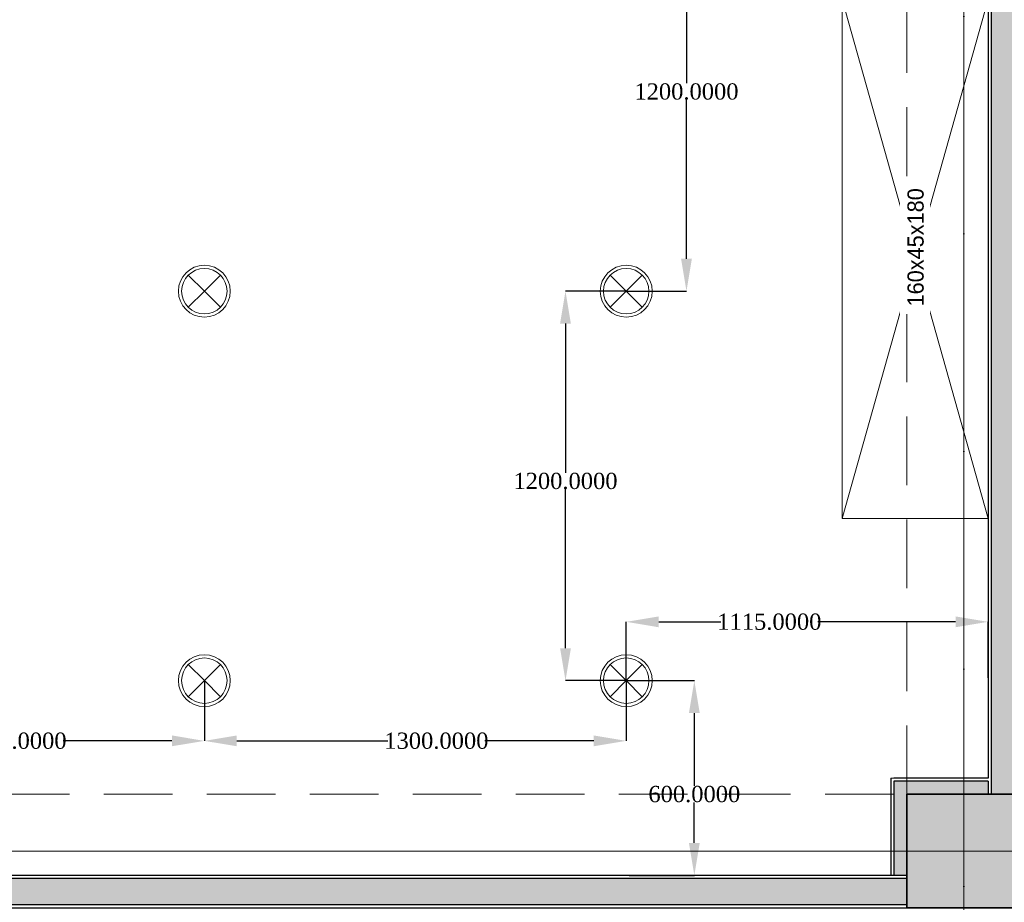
# Model space of a CAD drawing. Header units: inches. Extents: x -177438 to 34922, y -9538 to 55319.
# Tile 25 of 59: x -7140 to -4106, y 5464 to 8184. Entities that reach past the tile are written whole.
import ezdxf
from ezdxf.enums import TextEntityAlignment as Align

# ---------------------------------------------------------------- set-up
doc = ezdxf.new("R2010")
doc.units = ezdxf.units.IN
doc.header["$MEASUREMENT"] = 0
doc.set_wipeout_variables(frame=1)
for name, pattern in [('Dot & Dashed', [670.277762, 317.5, -176.388889, 0, -176.388874]), ('Hidden', [317.5, 211.666667, -105.833333]), ('Wipeout_Contour', [1000, 0, -1000])]:
    doc.linetypes.add(name, pattern=pattern)
for name, color, linetype in [('- განათება', 7, 'Continuous'), ('New_Structural - Bearing', 7, 'Continuous'), ('Structural - Bearing', 7, 'Continuous'), ('Structural - Grid', 7, 'Continuous')]:
    doc.layers.add(name, color=color, linetype=linetype)
for name, color, linetype, lineweight in [('New_Annotation - Text_Pen_No__1', 7, 'Continuous', 13), ('New_Archicad Doors_Pen_No__1', 7, 'Continuous', 13), ('New_Interior - Furniture _Pen_No__1', 7, 'Continuous', 13), ('New_Structural - Bearing_Pen_No__1', 7, 'Continuous', 13), ('Structural - Bearing_Pen_No__20', 1, 'Continuous', 0)]:
    doc.layers.add(name, color=color, linetype=linetype, lineweight=lineweight)
for name, color, linetype, lineweight, true_color in [('New_Interior - Lamp_Pen_No__77', 7, 'Continuous', 20, 0xffeb28), ('New_Structural - Bearing_Pen_No__255', 7, 'Continuous', 13, 0xe8e8e8), ('New_Structural - Bearing_Pen_No__5', 7, 'Continuous', 25, 0x40a5ff), ('New_Structural - Bearing_Pen_No__57', 7, 'Continuous', 25, 0xdcd214), ('Structural - Bearing_Pen_No__102', 7, 'Continuous', 13, 0xcccccc), ('Structural - Bearing_Pen_No__161', 7, 'Continuous', 13, 0x6a6a6a), ('Structural - Bearing_Pen_No__28', 7, 'Continuous', 35, 0xa80f02), ('Structural - Bearing_Pen_No__81', 7, 'Continuous', 20, 0x6a6a6a), ('Structural - Grid_Pen_No__81', 7, 'Continuous', 20, 0x6a6a6a)]:
    doc.layers.add(name, color=color, linetype=linetype, lineweight=lineweight, true_color=true_color)
doc.styles.add('GENERATED_STYLE_3', font='txt')
doc.styles.get("Standard").update_dxf_attribs({"font": 'arial.ttf'})
doc.dimstyles.get("Standard").update_dxf_attribs({"dimtxt": 0.18, "dimasz": 0.18, "dimexe": 0.18, "dimexo": 0.0625, "dimgap": 0.09, "dimtad": 0, "dimtih": 1, "dimtoh": 1, "dimdec": 4, "dimzin": 0, "dimdsep": 46, "dimtxsty": 'Standard', "dimcen": 0.09, "dimadec": 0, "dimazin": 0, "dimtfac": 1, "dimtdec": 4, "dimtofl": 0, "dimtmove": 0, "dimatfit": 3, "dimfxl": 1, "dimtolj": 1, "dimtzin": 0, "dimarcsym": 0})

# ---------------------------------------------------------------- blocks, each defined once
blk = doc.blocks.new('Door_4')
at = {"layer": 'New_Archicad Doors_Pen_No__1', "color": 7, "linetype": 'Continuous', "lineweight": 13}
for p, q in [((370, 0), (370, 820)), ((370, 820), (410, 820)), ((410, 820), (410, 0)), ((-487, 0), (-487, 19)), ((-487, 19), (-437, 19)), ((-437, 0), (-487, 0)), ((-450, 0), (-487, 0)), ((-450, 0), (-487, 0)), ((-410, 0), (-450, 0)), ((-450, 0), (-450, -115)), ((-450, 0), (-450, -10)), ((-450, 0), (-450, -10)), ((-437, 19), (-437, 0)), ((-410, -115), (-410, 0)), ((410, 0), (370, 0)), ((450, 0), (410, 0)), ((410, 0), (410, -115)), ((437, 19), (487, 19)), ((437, 0), (437, 19)), ((487, 0), (437, 0)), ((450, -115), (450, 0)), ((450, 0), (450, -10)), ((450, 0), (450, -10)), ((450, 0), (487, 0)), ((450, 0), (487, 0)), ((487, 19), (487, 0)), ((-450, -10), (-450, -90)), ((-450, -10), (-450, -90)), ((450, -10), (450, -90)), ((450, -10), (450, -90)), ((-450, -90), (-450, -100)), ((-450, -90), (-450, -100)), ((450, -90), (450, -100)), ((450, -90), (450, -100)), ((-487, -119), (-487, -100)), ((-487, -100), (-437, -100)), ((-450, -100), (-487, -100)), ((-450, -100), (-487, -100)), ((-437, -119), (-487, -119)), ((-450, -115), (-410, -115)), ((-437, -100), (-437, -119)), ((410, -115), (450, -115)), ((437, -100), (487, -100)), ((437, -119), (437, -100)), ((487, -119), (437, -119)), ((450, -100), (487, -100)), ((450, -100), (487, -100)), ((487, -100), (487, -119))]:
    blk.add_line(p, q, dxfattribs=at)
blk.add_arc((410, 0), 820, 90, 180, dxfattribs=at)
blk = doc.blocks.new('Wall_47', base_point=(-40833.8, 26488))
at = {"layer": 'New_Structural - Bearing_Pen_No__57', "linetype": 'Continuous', "lineweight": 25, "true_color": 0xdcd214}
for points in [[(-40833.8, 26498), (-40477.4, 26498), (-40477.4, 26578), (-40833.8, 26578)], [(-39577.4, 26498), (-35183.8, 26498), (-35183.8, 26578), (-39577.4, 26578)]]:
    blk.add_hatch(color=52, dxfattribs=at).paths.add_polyline_path(points)
at = {"layer": 'New_Structural - Bearing_Pen_No__1', "color": 7, "linetype": 'Continuous', "lineweight": 13}
for p, q in [((-40477.4, 26588), (-40477.4, 26578)), ((-39577.4, 26588), (-39577.4, 26578)), ((-40477.4, 26578), (-40477.4, 26498)), ((-39577.4, 26578), (-39577.4, 26498)), ((-40477.4, 26498), (-40477.4, 26488)), ((-39577.4, 26498), (-39577.4, 26488))]:
    blk.add_line(p, q, dxfattribs=at)
at = {"layer": 'New_Structural - Bearing_Pen_No__5', "color": 161, "linetype": 'Continuous', "lineweight": 25, "true_color": 0x40a5ff}
for p, q in [((-40477.4, 26588), (-40514.4, 26588)), ((-39577.4, 26588), (-39540.4, 26588)), ((-40477.4, 26578), (-40833.8, 26578)), ((-35183.8, 26578), (-39577.4, 26578)), ((-40833.8, 26498), (-40477.4, 26498)), ((-40477.4, 26488), (-40514.4, 26488)), ((-39577.4, 26498), (-35183.8, 26498)), ((-39577.4, 26488), (-39540.4, 26488))]:
    blk.add_line(p, q, dxfattribs=at)
at = {"layer": 'New_Structural - Bearing_Pen_No__5', "color": 161, "linetype": 'Continuous', "lineweight": 25, "true_color": 0x40a5ff, "flags": 128}
for points in [[(-40477.4, 26588), (-40833.8, 26588)], [(-35183.8, 26588), (-39577.4, 26588)], [(-40833.8, 26488), (-40477.4, 26488)], [(-39577.4, 26488), (-35183.8, 26488)]]:
    blk.add_lwpolyline(points, dxfattribs=at)
at = {"layer": 'New_Archicad Doors_Pen_No__1', "color": 7, "linetype": 'Continuous', "lineweight": 13, "xscale": -1, "zscale": 1000}
blk.add_blockref('Door_4', (-40027.4, 26588), dxfattribs=at)
blk = doc.blocks.new('Wall_48', base_point=(-34883.8, 26488))
at = {"layer": 'New_Structural - Bearing_Pen_No__57', "linetype": 'Continuous', "lineweight": 25, "true_color": 0xdcd214}
blk.add_hatch(color=52, dxfattribs=at).paths.add_polyline_path([(-34923.8, 26838), (-34843.8, 26838), (-34843.8, 32488), (-34923.8, 32488)])
at = {"layer": 'New_Structural - Bearing_Pen_No__5', "color": 161, "linetype": 'Continuous', "lineweight": 25, "true_color": 0x40a5ff}
blk.add_line((-34923.8, 32488), (-34923.8, 26838), dxfattribs=at)
at = {"layer": 'New_Structural - Bearing_Pen_No__5', "color": 161, "linetype": 'Continuous', "lineweight": 25, "true_color": 0x40a5ff, "flags": 128}
for points in [[(-34933.8, 32488), (-34933.8, 26888)], [(-34933.8, 26878), (-34933.8, 26838)]]:
    blk.add_lwpolyline(points, dxfattribs=at)
blk = doc.blocks.new('Wall_63', base_point=(-35183.8, 26588))
at = {"layer": 'New_Structural - Bearing_Pen_No__255', "linetype": 'Continuous', "lineweight": 13, "true_color": 0xe8e8e8}
for points in [[(-35223.8, 26878), (-35183.8, 26838), (-35183.8, 26878)], [(-35223.8, 26838), (-35183.8, 26838), (-35223.8, 26878)], [(-35223.8, 26838), (-35223.8, 26588), (-35183.8, 26588), (-35183.8, 26838)]]:
    blk.add_hatch(color=254, dxfattribs=at).paths.add_polyline_path(points)
at = {"layer": 'New_Structural - Bearing_Pen_No__1', "color": 7, "linetype": 'Continuous', "lineweight": 13, "flags": 128}
for points in [[(-35233.8, 26888), (-35223.8, 26888)], [(-35223.8, 26588), (-35233.8, 26588)], [(-35183.8, 26588), (-35223.8, 26588)]]:
    blk.add_lwpolyline(points, dxfattribs=at)
at = {"layer": 'New_Structural - Bearing_Pen_No__5', "color": 161, "linetype": 'Continuous', "lineweight": 25, "true_color": 0x40a5ff}
for p, q in [((-35183.8, 26878), (-35223.8, 26878)), ((-35223.8, 26878), (-35223.8, 26838)), ((-35223.8, 26838), (-35223.8, 26588))]:
    blk.add_line(p, q, dxfattribs=at)
at = {"layer": 'New_Structural - Bearing_Pen_No__5', "color": 161, "linetype": 'Continuous', "lineweight": 25, "true_color": 0x40a5ff, "flags": 128}
blk.add_lwpolyline([(-35233.8, 26888), (-35233.8, 26588)], dxfattribs=at)
blk = doc.blocks.new('Wall_64', base_point=(-35183.8, 26838))
at = {"layer": 'New_Structural - Bearing_Pen_No__255', "linetype": 'Continuous', "lineweight": 13, "true_color": 0xe8e8e8}
blk.add_hatch(color=254, dxfattribs=at).paths.add_polyline_path([(-35183.8, 26838), (-34933.8, 26838), (-34933.8, 26878), (-35183.8, 26878)])
at = {"layer": 'New_Structural - Bearing_Pen_No__1', "color": 7, "linetype": 'Continuous', "lineweight": 13, "flags": 128}
blk.add_lwpolyline([(-34933.8, 26838), (-34933.8, 26878)], dxfattribs=at)
at = {"layer": 'New_Structural - Bearing_Pen_No__5', "color": 161, "linetype": 'Continuous', "lineweight": 25, "true_color": 0x40a5ff}
for p, q in [((-35183.8, 26878), (-35223.8, 26878)), ((-34933.8, 26878), (-35183.8, 26878))]:
    blk.add_line(p, q, dxfattribs=at)
at = {"layer": 'New_Structural - Bearing_Pen_No__5', "color": 161, "linetype": 'Continuous', "lineweight": 25, "true_color": 0x40a5ff, "flags": 128}
blk.add_lwpolyline([(-34933.8, 26888), (-35223.8, 26888)], dxfattribs=at)
blk = doc.blocks.new('Column_14', base_point=(-35008.8, 26663))
at = {"layer": 'Structural - Bearing_Pen_No__161', "linetype": 'Continuous', "lineweight": 0, "true_color": 0x6a6a6a}
blk.add_hatch(color=251, dxfattribs=at).paths.add_polyline_path([(-34833.8, 26488), (-34833.8, 26838), (-35183.8, 26838), (-35183.8, 26488)])
at = {"layer": 'Structural - Bearing_Pen_No__20', "color": 1, "linetype": 'Continuous', "lineweight": 0}
for p, q in [((-35008.8, 26743), (-35008.8, 26918)), ((-35088.8, 26663), (-35263.8, 26663)), ((-34928.8, 26663), (-34753.8, 26663)), ((-35008.8, 26583), (-35008.8, 26408))]:
    blk.add_line(p, q, dxfattribs=at)
blk.add_point((-35008.8, 26663), dxfattribs=at)
at = {"layer": 'Structural - Bearing_Pen_No__28', "color": 14, "linetype": 'Continuous', "lineweight": 35, "true_color": 0xa80f02, "flags": 128}
blk.add_lwpolyline([(-34833.8, 26488), (-34833.8, 26838), (-35183.8, 26838), (-35183.8, 26488)], close=True, dxfattribs=at)
blk = doc.blocks.new('Wardrobe 01')
at = {"layer": 'New_Interior - Furniture _Pen_No__1', "color": 7, "linetype": 'Continuous', "lineweight": 13}
for p, q in [((1600, 0), (0, 450)), ((0, 0), (1600, 450))]:
    blk.add_line(p, q, dxfattribs=at)
at = {"layer": 'New_Interior - Furniture _Pen_No__1', "color": 7, "linetype": 'Continuous', "lineweight": 13, "flags": 128}
blk.add_lwpolyline([(0, 0), (1600, 0), (1600, 450), (0, 450)], close=True, dxfattribs=at)
blk = doc.blocks.new('Standard grid marker')
at = {"layer": 'Structural - Grid_Pen_No__81', "color": 251, "linetype": 'Continuous', "lineweight": 20, "true_color": 0x6a6a6a}
blk.add_line((1000, 0), (51328.1, 0), dxfattribs=at)
at = {"layer": 'Structural - Grid_Pen_No__81', "color": 251, "lineweight": 20, "true_color": 0x6a6a6a, "style": 'GENERATED_STYLE_3'}
for tag, p in [('AC_MarkerText_1_0', (-100, -144)), ('AC_MarkerText_1_1', (52428.1, -144))]:
    blk.add_attdef(tag, text='', height=100, rotation=180, dxfattribs=at).set_placement(p, align=Align.TOP_CENTER)
blk = doc.blocks.new('Standard grid marker_2')
at = {"layer": 'Structural - Grid_Pen_No__81', "color": 251, "linetype": 'Continuous', "lineweight": 20, "true_color": 0x6a6a6a}
blk.add_line((1000, 0), (27734.9, 0), dxfattribs=at)
at = {"layer": 'Structural - Grid_Pen_No__81', "color": 251, "lineweight": 20, "true_color": 0x6a6a6a, "style": 'GENERATED_STYLE_3'}
for tag, p in [('AC_MarkerText_1_0', (-1.5, -46.7)), ('AC_MarkerText_1_1', (28933.4, -46.7))]:
    blk.add_attdef(tag, text='', height=100, rotation=270, dxfattribs=at).set_placement(p, align=Align.TOP_CENTER)
blk = doc.blocks.new('Beam_7', base_point=(-35008.8, 14663))
at = {"layer": 'Structural - Bearing_Pen_No__102', "color": 254, "linetype": 'Hidden', "lineweight": 13, "true_color": 0xcccccc}
blk.add_line((-35183.8, 26838), (-35183.8, 32488), dxfattribs=at)
at = {"layer": 'Structural - Bearing_Pen_No__81', "color": 251, "linetype": 'Dot & Dashed', "lineweight": 20, "true_color": 0x6a6a6a}
blk.add_line((-35008.8, 14663), (-35008.8, 32663), dxfattribs=at)
blk = doc.blocks.new('Beam_12', base_point=(-47008.8, 26663))
at = {"layer": 'Structural - Bearing_Pen_No__102', "color": 254, "linetype": 'Hidden', "lineweight": 13, "true_color": 0xcccccc}
blk.add_line((-40833.8, 26838), (-35183.8, 26838), dxfattribs=at)
at = {"layer": 'Structural - Bearing_Pen_No__81', "color": 251, "linetype": 'Dot & Dashed', "lineweight": 20, "true_color": 0x6a6a6a}
blk.add_line((-47008.8, 26663), (991.2, 26663), dxfattribs=at)
blk = doc.blocks.new('Recessed Spot')
at = {"layer": 'New_Interior - Lamp_Pen_No__77', "color": 2, "linetype": 'Continuous', "lineweight": 20, "true_color": 0xffeb28}
for q in [(-49.5, 49.5), (49.5, 49.5), (-49.5, -49.5), (49.5, -49.5)]:
    blk.add_line((0, 0), q, dxfattribs=at)
at = {"layer": 'New_Interior - Lamp_Pen_No__77', "color": 2, "linetype": 'Continuous', "lineweight": 20, "true_color": 0xffeb28, "flags": 128}
blk.add_lwpolyline([(80, 0, 1), (-80, 0, 1)], format="xyb", close=True, dxfattribs=at)
at = {"layer": 'New_Interior - Lamp_Pen_No__77', "color": 2, "linetype": 'Continuous', "lineweight": 20, "true_color": 0xffeb28}
blk.add_circle((0, 0), 70, dxfattribs=at)
blk = doc.blocks.new('*D861')
at = {"layer": '- განათება', "color": 0, "lineweight": -2, "transparency": 16777216}
for p, q in [((-5271.3, 6147.3), (-5271.3, 6328.7)), ((-5171.3, 6328.5), (-4979.9, 6328.5)), ((-4256.3, 6328.5), (-4680.7, 6328.5)), ((-4156.3, 6156.1), (-4156.3, 6328.7))]:
    blk.add_line(p, q, dxfattribs=at)
at = {"layer": '- განათება', "color": 0, "transparency": 16777216}
for points in [[(-5171.3, 6345.2), (-5171.3, 6311.8), (-5271.3, 6328.5)], [(-4256.3, 6345.2), (-4256.3, 6311.8), (-4156.3, 6328.5)]]:
    blk.add_solid(points, dxfattribs=at)
at = {"layer": 'Defpoints', "color": 0, "transparency": 16777216}
for p in [(-4156.3, 6328.5), (-5271.3, 6147.3), (-4156.3, 6156)]:
    blk.add_point(p, dxfattribs=at)
at = {"layer": '- განათება', "color": 0, "transparency": 16777216, "insert": (-4830.3, 6328.5), "char_height": 50, "attachment_point": 5}
blk.add_mtext('\\A1;{\\fSylfaen|b0|i0|c0|p18;1115.0000}', dxfattribs=at)
blk = doc.blocks.new('*D862')
at = {"layer": '- განათება', "color": 0, "lineweight": -2, "transparency": 16777216}
for p, q in [((-5271.2, 6147.3), (-5061.3, 6147.3)), ((-5061.5, 6047.3), (-5061.5, 5823)), ((-5061.5, 5647.3), (-5061.5, 5771.6)), ((-5262.5, 5547.3), (-5061.3, 5547.3))]:
    blk.add_line(p, q, dxfattribs=at)
at = {"layer": '- განათება', "color": 0, "transparency": 16777216}
for points in [[(-5078.2, 6047.3), (-5044.8, 6047.3), (-5061.5, 6147.3)], [(-5078.2, 5647.3), (-5044.8, 5647.3), (-5061.5, 5547.3)]]:
    blk.add_solid(points, dxfattribs=at)
at = {"layer": 'Defpoints', "color": 0, "transparency": 16777216}
for p in [(-5271.3, 6147.3), (-5262.5, 5547.3), (-5061.5, 5547.3)]:
    blk.add_point(p, dxfattribs=at)
at = {"layer": '- განათება', "color": 0, "transparency": 16777216, "insert": (-5061.5, 5797.3), "char_height": 50, "attachment_point": 5}
blk.add_mtext('\\A1;{\\fSylfaen|b0|i0|c0|p18;600.0000}', dxfattribs=at)
blk = doc.blocks.new('*D870')
at = {"layer": '- განათება', "color": 0, "lineweight": -2, "transparency": 16777216}
for p, q in [((-7871.3, 6147.2), (-7871.3, 5961.6)), ((-6571.3, 6147.2), (-6571.3, 5961.6)), ((-7771.3, 5961.7), (-7306, 5961.7)), ((-6671.3, 5961.7), (-7006.7, 5961.7))]:
    blk.add_line(p, q, dxfattribs=at)
at = {"layer": '- განათება', "color": 0, "transparency": 16777216}
for points in [[(-7771.3, 5978.4), (-7771.3, 5945.1), (-7871.3, 5961.7)], [(-6671.3, 5978.4), (-6671.3, 5945.1), (-6571.3, 5961.7)]]:
    blk.add_solid(points, dxfattribs=at)
at = {"layer": 'Defpoints', "color": 0, "transparency": 16777216}
for p in [(-7871.3, 6147.3), (-6571.3, 6147.3), (-7871.3, 5961.7)]:
    blk.add_point(p, dxfattribs=at)
at = {"layer": '- განათება', "color": 0, "transparency": 16777216, "insert": (-7156.3, 5961.7), "char_height": 50, "attachment_point": 5}
blk.add_mtext('\\A1;{\\fSylfaen|b0|i0|c0|p18;1300.0000}', dxfattribs=at)
blk = doc.blocks.new('*D871')
at = {"layer": '- განათება', "color": 0, "lineweight": -2, "transparency": 16777216}
for p, q in [((-6571.3, 6147.2), (-6571.3, 5961.6)), ((-5271.3, 6147.2), (-5271.3, 5961.6)), ((-6471.3, 5961.7), (-6006, 5961.7)), ((-5371.3, 5961.7), (-5706.7, 5961.7))]:
    blk.add_line(p, q, dxfattribs=at)
at = {"layer": '- განათება', "color": 0, "transparency": 16777216}
for points in [[(-6471.3, 5978.4), (-6471.3, 5945.1), (-6571.3, 5961.7)], [(-5371.3, 5978.4), (-5371.3, 5945.1), (-5271.3, 5961.7)]]:
    blk.add_solid(points, dxfattribs=at)
at = {"layer": 'Defpoints', "color": 0, "transparency": 16777216}
for p in [(-6571.3, 6147.3), (-5271.3, 6147.3), (-6571.3, 5961.7)]:
    blk.add_point(p, dxfattribs=at)
at = {"layer": '- განათება', "color": 0, "transparency": 16777216, "insert": (-5856.3, 5961.7), "char_height": 50, "attachment_point": 5}
blk.add_mtext('\\A1;{\\fSylfaen|b0|i0|c0|p18;1300.0000}', dxfattribs=at)
blk = doc.blocks.new('*D876')
at = {"layer": '- განათება', "color": 0, "lineweight": -2, "transparency": 16777216}
for p, q in [((-5271.3, 7347.3), (-5458.7, 7347.3)), ((-5458.5, 7247.3), (-5458.5, 6787.9)), ((-5458.5, 6247.3), (-5458.5, 6736.6)), ((-5271.3, 6147.3), (-5458.7, 6147.3))]:
    blk.add_line(p, q, dxfattribs=at)
at = {"layer": '- განათება', "color": 0, "transparency": 16777216}
for points in [[(-5475.2, 7247.3), (-5441.8, 7247.3), (-5458.5, 7347.3)], [(-5475.2, 6247.3), (-5441.8, 6247.3), (-5458.5, 6147.3)]]:
    blk.add_solid(points, dxfattribs=at)
at = {"layer": 'Defpoints', "color": 0, "transparency": 16777216}
for p in [(-5271.3, 7347.3), (-5458.5, 6147.3), (-5271.3, 6147.3)]:
    blk.add_point(p, dxfattribs=at)
at = {"layer": '- განათება', "color": 0, "transparency": 16777216, "insert": (-5458.5, 6762.2), "char_height": 50, "attachment_point": 5}
blk.add_mtext('\\A1;{\\fSylfaen|b0|i0|c0|p18;1200.0000}', dxfattribs=at)
blk = doc.blocks.new('*D877')
at = {"layer": '- განათება', "color": 0, "lineweight": -2, "transparency": 16777216}
for p, q in [((-5271.2, 8547.3), (-5085.6, 8547.3)), ((-5085.7, 8447.3), (-5085.7, 7987.9)), ((-5085.7, 7447.3), (-5085.7, 7936.6)), ((-5271.2, 7347.3), (-5085.6, 7347.3))]:
    blk.add_line(p, q, dxfattribs=at)
at = {"layer": '- განათება', "color": 0, "transparency": 16777216}
for points in [[(-5102.4, 8447.3), (-5069.1, 8447.3), (-5085.7, 8547.3)], [(-5102.4, 7447.3), (-5069.1, 7447.3), (-5085.7, 7347.3)]]:
    blk.add_solid(points, dxfattribs=at)
at = {"layer": 'Defpoints', "color": 0, "transparency": 16777216}
for p in [(-5271.3, 8547.3), (-5271.3, 7347.3), (-5085.7, 7347.3)]:
    blk.add_point(p, dxfattribs=at)
at = {"layer": '- განათება', "color": 0, "transparency": 16777216, "insert": (-5085.7, 7962.2), "char_height": 50, "attachment_point": 5}
blk.add_mtext('\\A1;{\\fSylfaen|b0|i0|c0|p18;1200.0000}', dxfattribs=at)

msp = doc.modelspace()

# ---------------------------------------------------------------- block references
at = {"layer": '- განათება', "color": 2, "linetype": 'Continuous', "lineweight": 20, "true_color": 0xffeb28, "zscale": 1000, "rotation": 270}
for p in [(-6571.28398, 7347.28394), (-5271.28398, 7347.28394), (-6571.28398, 6147.28394), (-5271.28398, 6147.28394)]:
    msp.add_blockref('Recessed Spot', p, dxfattribs=at)
at = {"layer": 'New_Interior - Furniture _Pen_No__1', "color": 7, "linetype": 'Continuous', "lineweight": 13, "zscale": 1000, "rotation": 270}
msp.add_blockref('Wardrobe 01', (-4606.28398, 8247.28394), dxfattribs=at)
at = {"layer": 'New_Structural - Bearing', "color": 7, "lineweight": 35}
for name, p in [('Wall_48', (-4106.28398, 5447.28394)), ('Wall_47', (-10056.28398, 5447.28394)), ('Wall_63', (-4406.28398, 5547.28394)), ('Wall_64', (-4406.28398, 5797.28394))]:
    msp.add_blockref(name, p, dxfattribs=at)
at = {"layer": 'Structural - Bearing', "color": 254, "lineweight": 13, "true_color": 0xcccccc}
for name, p in [('Beam_7', (-4231.28398, -6377.71606)), ('Beam_12', (-16231.28398, 5622.28394))]:
    msp.add_blockref(name, p, dxfattribs=at)
at = {"layer": 'Structural - Bearing', "color": 14, "lineweight": 35, "true_color": 0xa80f02}
msp.add_blockref('Column_14', (-4231.28398, 5622.28394), dxfattribs=at)
at = {"layer": 'Structural - Grid', "color": 8, "linetype": 'Continuous', "lineweight": 15, "zscale": 1000}
for name, p, rotation in [('Standard grid marker_2', (-4231.28398, -9337.64184), 90), ('Standard grid marker', (34721.7883, 5622.28394), 180)]:
    msp.add_blockref(name, p, dxfattribs=dict(at, rotation=rotation))

# ---------------------------------------------------------------- dimensions: what is measured, and where the dimension line sits
at = {"layer": '- განათება', "color": 1}
for base, p1, p2, angle, picture, middle in [((-5085.74403, 7347.28394), (-5271.28398, 8547.28394), (-5271.28398, 7347.28394), 270, '*D877', (-5085.74403, 7962.22395)), ((-5458.5, 6147.28394), (-5271.28398, 7347.28394), (-5271.28398, 6147.28394), 270, '*D876', (-5458.5, 6762.22395)), ((-7871.28398, 5961.74399), (-6571.28398, 6147.28394), (-7871.28398, 6147.28394), 180, '*D870', (-7156.34396, 5961.74399)), ((-6571.28398, 5961.74399), (-5271.28398, 6147.28394), (-6571.28398, 6147.28394), 180, '*D871', (-5856.34396, 5961.74399)), ((-5061.5, 5547.28394), (-5271.28398, 6147.28394), (-5262.54244, 5547.28394), 270, '*D862', (-5061.5, 5797.28394))]:
    dim = msp.add_linear_dim(base=base, p1=p1, p2=p2, angle=angle, text='{\\fSylfaen|b0|i0|c0|p18;<>}', dimstyle='Standard', override={"dimtxt": 50, "dimasz": 100}, dxfattribs=at)
    dim.commit()
    dim.dimension.update_dxf_attribs({"geometry": picture, "text_midpoint": middle, "dimtype": 160})
dim = msp.add_linear_dim(base=(-4156.28398, 6328.5), p1=(-5271.28398, 6147.28394), p2=(-4156.28398, 6156.02557), text='{\\fSylfaen|b0|i0|c0|p18;<>}', dimstyle='Standard', override={"dimtxt": 50, "dimasz": 100}, dxfattribs=at)
dim.commit()
dim.dimension.update_dxf_attribs({"geometry": '*D861', "text_midpoint": (-4830.30102, 6328.5), "dimtype": 160})

# ---------------------------------------------------------------- next in the draw order: wipeouts: each hides what was drawn before it
at = {"color": 7, "linetype": 'Wipeout_Contour', "lineweight": 13, "ltscale": 226204.765101}
msp.add_wipeout([(-4335.07148, 7277.00494), (-4335.07148, 7687.91476), (-4427.49577, 7687.91476), (-4427.49577, 7277.00494)], dxfattribs=at).dxf.layer = 'New_Annotation - Text_Pen_No__1'

# ---------------------------------------------------------------- next in the draw order: texts
at = {"layer": 'New_Annotation - Text_Pen_No__1', "color": 7, "linetype": 'Continuous', "lineweight": 13, "insert": (-4404.81698, 7482.45985), "char_height": 50, "attachment_point": 2, "rotation": 90, "style": 'GENERATED_STYLE_3'}
msp.add_mtext('\\A1;{\\pqc;\\fBOG 2018|b0|i0|c0|p0;\\W1.000000;1\\fBOG 2018|b0|i0|c0|p0;\\W1.000000;6\\fBOG 2018|b0|i0|c0|p0;\\W1.000000;0x45x180}', dxfattribs=at)

doc.saveas('drawing.dxf')
